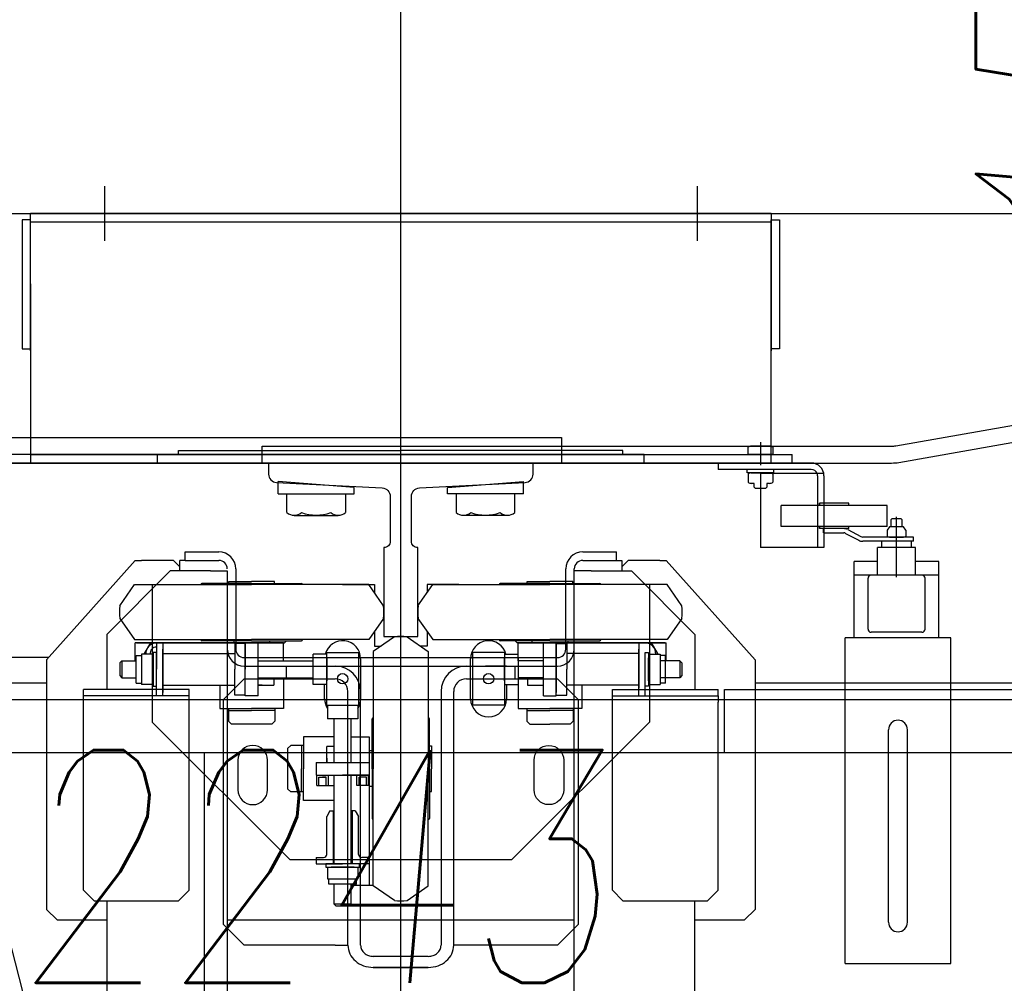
# Model space of a CAD drawing. Header units: millimetres. Extents: x 171 to 266814, y 44 to 350448.
# Tile 27 of 105: x 18740 to 19206, y 18819 to 19275. Entities that reach past the tile are written whole.
import ezdxf

# ---------------------------------------------------------------- set-up
doc = ezdxf.new("R2010")
doc.units = ezdxf.units.MM
doc.header["$LTSCALE"] = 100
for name, color, linetype in [('KOTY 50', 7, 'Continuous'), ('NOVÁ TENKÁ', 240, 'Continuous'), ('TEXT_35', 2, 'Continuous'), ('ŽB', 3, 'Continuous')]:
    doc.layers.add(name, color=color, linetype=linetype)
doc.styles.add('CS-ROMANS', font='romans.shx', dxfattribs={"width": 0.75, "oblique": 5})
doc.dimstyles.new('A_KÓTA_50', dxfattribs={"dimtxt": 110, "dimasz": 2, "dimexe": 100, "dimexo": 1500, "dimgap": 40, "dimtad": 1, "dimrnd": 1, "dimdsep": 46, "dimtxsty": 'CS-ROMANS', "dimblk": 'KOT_CARA20', "dimcen": 45, "dimse1": 1, "dimse2": 1, "dimclrd": 256, "dimclre": 256, "dimclrt": 256, "dimadec": 0, "dimazin": 0, "dimtfac": 1, "dimtix": 1, "dimtmove": 2, "dimatfit": 3, "dimldrblk": 'OBLIQUE', "dimfxl": 100, "dimtolj": 1, "dimarcsym": 0})

# ---------------------------------------------------------------- blocks, each defined once
blk = doc.blocks.new('ev výtah')
at = {"layer": 'NOVÁ TENKÁ'}
for p, q in [((31110.44, 11297.41), (31110.44, 12972.41)), ((31085.44, 11297.41), (31085.44, 12947.41)), ((31118.44, 12196.91), (31118.44, 12529.41)), ((31130.44, 12196.01), (31130.44, 12511.41)), ((31222.44, 12453.41), (31222.44, 11953.41)), ((31234.44, 12453.41), (31234.44, 11953.41)), ((30734.99, 12146.61), (31224, 12272.99)), ((31226.44, 11914.41), (31226.44, 12221.41)), ((31307.23, 12204.41), (31222.44, 12204.41)), ((31222.44, 12204.41), (31222.44, 11854.41)), ((31222.44, 11854.41), (31222.44, 12204.41)), ((31222.44, 12204.41), (31222.44, 11854.41)), ((31226.44, 12204.41), (31226.44, 11854.41)), ((31275.44, 12204.41), (31340.44, 12204.41)), ((31336.44, 12204.41), (31336.44, 11854.41)), ((31340.44, 12204.41), (31340.44, 11854.41)), ((31340.44, 11854.41), (31340.44, 12204.41)), ((31340.44, 12204.41), (31340.44, 11854.41)), ((31011.44, 12196.91), (31006.44, 12191.91)), ((31129.44, 12196.91), (31011.44, 12196.91)), ((31176.44, 12154.91), (31129.44, 12196.91)), ((31006.44, 12191.91), (31006.44, 12168.41)), ((31020.44, 12179.41), (31015.44, 12174.41)), ((31020.44, 12179.41), (31115.44, 12179.41)), ((31112.44, 12129.41), (31112.44, 12179.41)), ((31115.44, 12129.41), (31115.44, 12179.41)), ((31015.44, 12174.41), (31015.44, 12134.41)), ((31015.44, 12168.41), (28879.44, 12168.41)), ((31141.44, 12168.41), (31115.44, 12168.41)), ((31171.44, 12138.41), (31141.44, 12168.41)), ((31353.34, 12169.44), (31327.53, 12169.44)), ((31121.94, 12162.29), (31120.94, 12161.29)), ((31128.94, 12161.29), (31120.94, 12161.29)), ((31120.94, 12161.29), (31120.94, 12154.51)), ((31127.94, 12162.29), (31121.94, 12162.29)), ((31128.94, 12161.29), (31127.94, 12162.29)), ((31128.94, 12161.29), (31128.94, 12154.51)), ((31148.94, 12162.29), (31138.94, 12155.29)), ((31154.94, 12162.29), (31164.94, 12155.29)), ((31132.13, 12152.01), (31117.75, 12152.01)), ((31117.75, 12146.91), (31117.75, 12152.01)), ((31118.44, 12154.51), (31118.44, 12152.01)), ((31118.44, 12154.51), (31131.44, 12154.51)), ((31128.94, 12154.91), (31137.44, 12154.91)), ((31131.44, 12154.51), (31131.44, 12152.01)), ((31132.13, 12146.91), (31132.13, 12152.01)), ((31137.44, 12084.91), (31137.44, 12154.91)), ((31137.44, 12154.41), (31137.44, 12084.41)), ((31137.44, 12154.41), (31137.44, 12084.41)), ((31138.94, 12155.29), (31138.94, 12099.91)), ((31164.94, 12155.29), (31164.94, 12099.91)), ((31176.44, 12154.91), (31176.44, 12151.91)), ((31176.44, 12136.91), (31176.44, 12151.91)), ((31099.94, 12146.91), (31034.94, 12081.91)), ((31164.94, 12146.91), (31099.94, 12146.91)), ((31112.44, 12144.91), (31124.94, 12144.91)), ((31112.44, 12141.91), (31112.44, 12144.91)), ((31112.44, 12141.91), (31115.94, 12141.91)), ((31134.44, 12141.91), (31113.94, 12141.91)), ((31113.94, 12141.91), (31134.44, 12141.91)), ((31132.94, 12146.51), (31116.94, 12146.51)), ((31116.94, 12146.51), (31116.94, 12144.91)), ((31116.94, 12144.91), (31132.94, 12144.91)), ((31117.44, 12141.91), (31117.44, 12107.91)), ((31119.55, 12146.51), (31130.33, 12146.51)), ((31137.44, 12144.91), (31124.94, 12144.91)), ((31132.44, 12141.91), (31132.44, 12107.91)), ((31132.94, 12144.91), (31132.94, 12146.51)), ((31137.44, 12141.91), (31133.94, 12141.91)), ((31137.44, 12141.91), (31137.44, 12144.91)), ((31222.44, 12144.41), (31222.44, 11844.41)), ((31222.44, 12144.41), (31226.44, 12144.41)), ((31226.44, 12144.41), (31226.44, 11844.41)), ((31171.44, 12119.41), (31171.44, 12138.41)), ((31015.44, 12134.41), (31020.44, 12129.41)), ((31171.44, 12133.91), (31176.44, 12133.91)), ((31173.44, 12133.91), (31176.44, 12136.91)), ((31176.44, 12131.41), (31176.44, 12133.91)), ((31226.44, 12134.41), (31228.44, 12134.41)), ((31228.44, 12134.41), (31228.44, 12029.41)), ((31020.44, 12129.41), (31115.44, 12129.41)), ((31176.44, 12131.41), (31180.44, 12131.41)), ((31176.44, 12131.41), (31176.44, 12115.41)), ((31180.44, 12131.41), (31180.44, 12115.41)), ((31138.44, 12099.91), (31138.44, 12123.41)), ((31165.44, 12099.91), (31165.44, 12123.41)), ((31085.44, 12122.41), (28935.44, 12122.41)), ((31171.44, 12119.41), (31171.44, 12111.41)), ((31106.44, 12114.91), (31106.44, 12099.91)), ((31117.44, 12114.91), (31106.44, 12114.91)), ((31171.44, 12111.41), (28848.44, 12111.41)), ((31004.44, 12113.41), (30994.44, 12103.41)), ((31110.44, 12113.41), (31004.44, 12113.41)), ((31006.44, 12111.41), (31006.44, 11947.41)), ((31098.94, 12109.39), (31100.41, 12110.86)), ((31098.94, 12090.42), (31098.94, 12109.39)), ((31106.44, 12110.86), (31100.41, 12110.86)), ((31105.44, 12110.86), (31105.44, 12099.91)), ((31106.44, 12110.86), (31106.44, 12099.91)), ((31120.44, 12103.41), (31110.44, 12113.41)), ((31165.44, 12110.66), (31166.44, 12110.66)), ((31166.44, 12110.66), (31166.44, 12099.91)), ((31112.69, 12107.91), (31124.94, 12107.91)), ((31112.69, 12102.91), (31112.69, 12107.91)), ((31137.19, 12107.91), (31124.94, 12107.91)), ((31172.44, 12107.41), (31134.44, 12107.41)), ((31137.19, 12102.91), (31137.19, 12107.91)), ((31137.44, 12091.41), (31137.44, 12108.41)), ((31138.44, 12108.41), (31137.44, 12108.41)), ((30994.44, 12060.41), (30994.44, 12103.41)), ((31112.44, 12096.91), (31112.44, 12102.91)), ((31112.44, 12102.91), (31137.44, 12102.91)), ((31120.44, 12103.41), (31120.44, 12060.41)), ((31137.19, 12102.91), (31124.94, 12102.91)), ((31126.44, 12103.41), (31126.44, 12029.41)), ((31130.44, 12103.41), (31130.44, 12029.41)), ((31105.44, 12088.96), (31105.44, 12099.91)), ((31106.44, 12084.91), (31106.44, 12099.91)), ((31106.44, 12088.96), (31106.44, 12099.91)), ((31112.44, 12096.91), (31137.44, 12096.91)), ((31117.44, 12096.91), (31117.44, 12089.36)), ((31117.44, 12094.91), (31117.44, 12096.91)), ((31120.94, 12096.91), (31120.94, 12070.91)), ((31128.94, 12096.91), (31128.94, 12070.91)), ((31138.44, 12099.91), (31138.44, 12076.41)), ((31138.94, 12044.52), (31138.94, 12099.91)), ((31164.94, 12044.52), (31164.94, 12099.91)), ((31165.44, 12099.91), (31165.44, 12076.41)), ((31166.44, 12089.16), (31166.44, 12099.91)), ((31138.44, 12091.41), (31137.44, 12091.41)), ((31222.44, 12094.91), (31222.44, 11797.45)), ((31222.44, 12094.91), (31230.44, 12094.91)), ((31230.44, 12094.91), (31230.44, 11797.45)), ((31098.94, 12090.42), (31100.41, 12088.96)), ((31106.44, 12088.96), (31100.41, 12088.96)), ((31120.94, 12089.36), (31117.44, 12089.36)), ((31165.44, 12089.16), (31166.44, 12089.16)), ((31207.81, 12087.41), (31207.81, 12051.41)), ((31207.81, 12087.41), (31213.71, 12087.41)), ((31210.81, 12051.41), (31213.71, 12087.41)), ((31034.94, 12081.91), (31034.94, 11976.91)), ((31068.46, 12082.91), (31066.99, 12081.44)), ((31066.99, 12075.41), (31066.99, 12081.44)), ((31087.42, 12082.91), (31068.46, 12082.91)), ((31087.42, 12082.91), (31088.89, 12081.44)), ((31088.89, 12075.41), (31088.89, 12081.44)), ((31120.94, 12084.91), (31106.44, 12084.91)), ((31120.44, 12083.41), (31126.44, 12083.41)), ((31126.44, 12083.41), (31126.44, 12060.41)), ((31128.94, 12084.91), (31137.44, 12084.91)), ((31138.44, 12083.41), (31137.44, 12084.41)), ((31138.44, 12083.41), (31137.44, 12084.41)), ((31199.01, 12083.26), (31207.81, 12083.26)), ((31207.81, 12083.26), (31207.81, 12055.55)), ((31197.71, 12079.8), (31197.71, 12059.01)), ((31062.94, 12075.41), (31077.94, 12075.41)), ((31062.94, 12060.91), (31062.94, 12075.41)), ((31066.99, 12076.41), (31077.94, 12076.41)), ((31066.99, 12075.41), (31077.94, 12075.41)), ((31088.89, 12076.41), (31077.94, 12076.41)), ((31092.94, 12075.41), (31077.94, 12075.41)), ((31088.89, 12075.41), (31077.94, 12075.41)), ((31092.94, 12060.91), (31092.94, 12075.41)), ((31032.94, 12069.41), (31032.94, 12056.91)), ((31035.94, 12069.41), (31032.94, 12069.41)), ((31035.94, 12069.41), (31035.94, 12065.91)), ((31069.94, 12069.16), (31069.94, 12060.91)), ((31069.94, 12069.16), (31074.94, 12069.16)), ((31069.94, 12068.16), (31073.94, 12068.16)), ((31073.94, 12068.16), (31073.94, 12064.66)), ((31074.94, 12069.41), (31074.94, 12044.41)), ((31080.94, 12069.41), (31074.94, 12069.41)), ((31074.94, 12069.16), (31074.94, 12056.91)), ((31080.94, 12069.41), (31080.94, 12044.41)), ((31117.75, 12064.41), (31117.75, 12070.91)), ((31117.75, 12070.91), (31132.13, 12070.91)), ((31132.13, 12064.41), (31132.13, 12070.91)), ((31023.34, 12050.41), (31023.34, 12063.41)), ((31023.34, 12063.41), (31025.84, 12063.41)), ((31025.84, 12064.1), (31025.84, 12049.72)), ((31031.34, 12064.1), (31025.84, 12064.1)), ((31031.34, 12064.91), (31031.34, 12048.91)), ((31032.94, 12064.91), (31031.34, 12064.91)), ((31032.94, 12048.91), (31032.94, 12064.91)), ((31035.95, 12066.2), (31036.08, 12065.26)), ((31037.44, 12064.41), (31055.34, 12064.41)), ((31057.94, 12062.91), (31055.34, 12064.41)), ((31057.94, 12062.91), (31057.94, 12060.91)), ((31069.94, 12064.66), (31073.94, 12064.66)), ((31069.94, 12063.66), (31074.94, 12063.66)), ((31073.94, 12064.66), (31073.94, 12066.41)), ((31082.94, 12064.41), (31080.94, 12064.41)), ((31080.94, 12064.41), (31088.49, 12064.41)), ((31088.49, 12060.91), (31088.49, 12064.41)), ((31101.43, 12049.72), (31101.43, 12064.1)), ((31107.94, 12064.1), (31101.43, 12064.1)), ((31107.94, 12064.41), (31132.94, 12064.41)), ((31107.94, 12064.41), (31107.94, 12049.41)), ((31110.94, 12065.41), (31117.75, 12065.41)), ((31130.33, 12064.41), (31119.55, 12064.41)), ((31132.94, 12064.41), (31132.94, 12049.41)), ((30994.44, 12060.41), (30994.44, 12054.41)), ((31012.94, 12059.91), (31013.94, 12060.91)), ((31012.94, 12053.91), (31012.94, 12059.91)), ((31013.94, 12060.91), (31023.34, 12060.91)), ((31013.94, 12052.91), (31013.94, 12060.91)), ((31031.34, 12051.51), (31031.34, 12062.3)), ((31057.94, 12061.41), (31032.94, 12061.41)), ((31032.94, 12060.91), (31074.94, 12060.91)), ((31080.94, 12060.91), (31101.43, 12060.91)), ((31107.93, 12062.31), (31107.93, 12051.52)), ((30994.44, 12054.41), (31114.44, 12054.41)), ((31013.94, 12052.91), (31012.94, 12053.91)), ((31032.94, 12049.41), (31032.94, 12056.91)), ((31032.94, 12044.41), (31032.94, 12056.91)), ((31032.94, 12049.41), (31032.94, 12053.91)), ((31074.94, 12044.66), (31074.94, 12056.91)), ((31164.94, 12056.91), (31164.94, 12041.91)), ((31207.81, 12055.55), (31199.01, 12055.55)), ((31013.94, 12052.91), (31023.34, 12052.91)), ((31022.94, 12052.91), (31022.94, 12044.41)), ((31022.94, 12052.91), (31022.94, 12042.41)), ((31023.34, 12050.41), (31025.84, 12050.41)), ((31031.34, 12049.72), (31025.84, 12049.72)), ((31031.34, 12048.91), (31032.94, 12048.91)), ((31032.94, 12052.91), (31074.94, 12052.91)), ((31057.94, 12052.41), (31032.94, 12052.41)), ((31037.44, 12049.41), (31055.34, 12049.41)), ((31057.94, 12050.91), (31055.34, 12049.41)), ((31057.94, 12050.91), (31057.94, 12052.91)), ((31069.94, 12044.41), (31069.94, 12050.16)), ((31069.94, 12050.16), (31074.94, 12050.16)), ((31069.94, 12049.16), (31073.94, 12049.16)), ((31073.94, 12045.91), (31073.94, 12049.16)), ((31073.94, 12045.66), (31073.94, 12049.16)), ((31080.94, 12052.91), (31101.43, 12052.91)), ((31092.94, 12052.91), (31092.94, 12044.41)), ((31107.94, 12049.72), (31101.43, 12049.72)), ((31132.94, 12049.41), (31107.94, 12049.41)), ((31207.81, 12051.41), (31210.81, 12051.41)), ((30994.44, 12048.41), (31114.44, 12048.41)), ((31035.94, 12044.41), (31022.94, 12044.41)), ((31092.94, 12044.41), (31034.28, 12044.41)), ((31035.94, 12044.41), (31035.94, 12047.91)), ((31086.44, 12044.41), (31069.44, 12044.41)), ((31069.44, 12042.91), (31069.44, 12044.41)), ((31069.94, 12045.66), (31073.94, 12045.66)), ((31069.94, 12044.66), (31074.94, 12044.66)), ((31069.94, 12044.66), (31074.94, 12044.66)), ((31086.44, 12042.91), (31086.44, 12044.41)), ((31129.94, 12048.41), (31110.94, 12048.41)), ((31148.94, 12037.52), (31138.94, 12044.52)), ((31154.94, 12037.52), (31164.94, 12044.52)), ((30983.98, 12042.41), (30983.98, 12016.41)), ((30983.98, 12016.41), (30983.98, 12042.41)), ((30989.21, 12016.41), (30989.21, 12042.41)), ((31015.55, 12032.41), (31022.56, 12042.41)), ((31022.56, 12042.41), (31077.94, 12042.41)), ((31077.94, 12042.91), (31054.44, 12042.91)), ((31077.94, 12042.91), (31101.44, 12042.91)), ((31133.32, 12042.41), (31077.94, 12042.41)), ((31140.32, 12032.41), (31133.32, 12042.41)), ((31142.68, 12041.91), (31135.94, 12041.91)), ((31135.94, 12041.91), (31135.94, 12038.67)), ((31164.94, 12041.91), (31161.2, 12041.91)), ((28290.44, 12029.41), (31540.44, 12029.41)), ((28880.44, 12029.41), (31140.44, 12029.41)), ((28935.44, 12029.41), (31085.44, 12029.41)), ((31015.55, 12026.41), (31022.56, 12016.41)), ((31126.44, 12029.41), (31126.44, 11955.41)), ((31130.44, 12029.41), (31130.44, 11955.41)), ((31140.32, 12026.41), (31133.32, 12016.41)), ((31160.62, 12029.41), (31284.26, 12029.41)), ((31222.44, 12029.41), (31340.44, 12029.41)), ((31222.44, 12029.41), (31222.44, 11814.96)), ((31228.44, 11924.41), (31228.44, 12029.41)), ((31148.94, 12021.29), (31138.94, 12014.29)), ((31154.94, 12021.29), (31164.94, 12014.29)), ((31022.56, 12016.41), (31077.94, 12016.41)), ((31133.32, 12016.41), (31077.94, 12016.41)), ((31135.94, 12016.91), (31135.94, 12020.14)), ((31142.68, 12016.91), (31135.94, 12016.91)), ((31164.94, 12016.91), (31161.2, 12016.91)), ((31164.94, 12001.91), (31164.94, 12016.91)), ((31077.94, 12015.91), (31054.44, 12015.91)), ((31067.19, 12015.91), (31067.19, 12014.91)), ((31067.19, 12014.91), (31077.94, 12014.91)), ((31077.94, 12015.91), (31101.44, 12015.91)), ((31088.69, 12014.91), (31077.94, 12014.91)), ((31088.69, 12015.91), (31088.69, 12014.91)), ((31138.94, 12014.29), (31138.94, 11958.91)), ((31164.94, 12014.29), (31164.94, 11958.91)), ((31114.44, 12010.41), (30994.44, 12010.41)), ((31207.81, 11971.41), (31207.81, 12007.41)), ((31207.81, 12007.41), (31210.81, 12007.41)), ((31210.81, 12007.41), (31213.71, 11971.41)), ((30994.44, 11998.41), (30994.44, 12004.41)), ((30994.44, 12004.41), (31114.44, 12004.41)), ((31207.81, 12003.26), (31199.01, 12003.26)), ((31207.81, 11975.55), (31207.81, 12003.26)), ((30994.44, 11955.41), (30994.44, 11998.41)), ((31120.44, 11998.41), (31120.44, 11955.41)), ((31126.44, 11998.41), (31126.44, 11975.41)), ((31197.71, 11979.01), (31197.71, 11999.8)), ((31107.94, 11995.41), (31132.94, 11995.41)), ((31107.94, 11980.41), (31107.94, 11995.41)), ((31110.94, 11996.41), (31129.94, 11996.41)), ((31132.94, 11980.41), (31132.94, 11995.41)), ((31126.44, 11979.41), (31126.44, 11989.41)), ((31132.94, 11980.41), (31107.94, 11980.41)), ((31117.75, 11979.41), (31110.94, 11979.41)), ((31117.75, 11980.41), (31117.75, 11973.91)), ((31119.55, 11980.41), (31130.33, 11980.41)), ((31132.13, 11980.41), (31132.13, 11973.91)), ((31138.44, 11958.91), (31138.44, 11982.41)), ((31165.44, 11958.91), (31165.44, 11982.41)), ((31099.94, 11911.91), (31034.94, 11976.91)), ((31120.44, 11975.41), (31126.44, 11975.41)), ((31138.44, 11975.41), (31137.44, 11974.41)), ((31137.44, 11904.41), (31137.44, 11974.41)), ((31199.01, 11975.55), (31207.81, 11975.55)), ((31098.94, 11968.39), (31100.41, 11969.86)), ((31106.44, 11969.86), (31100.41, 11969.86)), ((31105.44, 11969.86), (31105.44, 11958.91)), ((31106.44, 11973.91), (31106.44, 11958.91)), ((31120.94, 11973.91), (31106.44, 11973.91)), ((31106.44, 11969.86), (31106.44, 11958.91)), ((31130.33, 11973.91), (31119.55, 11973.91)), ((31120.94, 11961.91), (31120.94, 11973.91)), ((31128.94, 11961.91), (31128.94, 11973.91)), ((31128.94, 11973.91), (31137.44, 11973.91)), ((31137.44, 11973.91), (31137.44, 11903.91)), ((31207.81, 11971.41), (31213.71, 11971.41)), ((31098.94, 11968.39), (31098.94, 11958.91)), ((31117.44, 11969.46), (31117.44, 11961.91)), ((31120.94, 11969.46), (31117.44, 11969.46)), ((31138.44, 11967.41), (31137.44, 11967.41)), ((31137.44, 11967.41), (31137.44, 11950.41)), ((31165.44, 11969.66), (31166.44, 11969.66)), ((31166.44, 11969.66), (31166.44, 11958.91)), ((31112.44, 11961.91), (31137.44, 11961.91)), ((31112.44, 11961.91), (31112.44, 11955.91)), ((31098.94, 11949.42), (31098.94, 11958.91)), ((31105.44, 11947.96), (31105.44, 11958.91)), ((31106.44, 11943.91), (31106.44, 11958.91)), ((31106.44, 11947.96), (31106.44, 11958.91)), ((31112.44, 11955.91), (31137.44, 11955.91)), ((31112.69, 11955.91), (31124.94, 11955.91)), ((31112.69, 11955.91), (31112.69, 11950.91)), ((31134.44, 11955.91), (31113.94, 11955.91)), ((31137.19, 11955.91), (31124.94, 11955.91)), ((31137.19, 11955.91), (31137.19, 11950.91)), ((31138.44, 11958.91), (31138.44, 11935.41)), ((31138.94, 11903.52), (31138.94, 11958.91)), ((31164.94, 11903.52), (31164.94, 11958.91)), ((31165.44, 11958.91), (31165.44, 11935.41)), ((31166.44, 11948.16), (31166.44, 11958.91)), ((30994.44, 11955.41), (31004.44, 11945.41)), ((31110.44, 11945.41), (31120.44, 11955.41)), ((31134.44, 11951.41), (31172.44, 11951.41)), ((31234.44, 11953.41), (31222.44, 11953.41)), ((28849.44, 11947.41), (31171.44, 11947.41)), ((31098.94, 11949.42), (31100.41, 11947.96)), ((31106.44, 11947.96), (31100.41, 11947.96)), ((31112.69, 11950.91), (31124.94, 11950.91)), ((31117.44, 11916.91), (31117.44, 11950.91)), ((31137.19, 11950.91), (31124.94, 11950.91)), ((31132.44, 11916.91), (31132.44, 11950.91)), ((31134.44, 11947.41), (31172.44, 11947.41)), ((31138.44, 11950.41), (31137.44, 11950.41)), ((31165.44, 11948.16), (31166.44, 11948.16)), ((31171.44, 11939.41), (31171.44, 11947.41)), ((31004.44, 11945.41), (31110.44, 11945.41)), ((31117.44, 11943.91), (31106.44, 11943.91)), ((31176.44, 11943.41), (31176.44, 11927.41)), ((31180.44, 11943.41), (31180.44, 11927.41)), ((31171.44, 11939.41), (31171.44, 11920.41)), ((31020.44, 11929.41), (31015.44, 11924.41)), ((31020.44, 11929.41), (31115.44, 11929.41)), ((31112.44, 11929.41), (31112.44, 11879.41)), ((31115.44, 11929.41), (31115.44, 11879.41)), ((31015.44, 11924.41), (31015.44, 11884.41)), ((31176.44, 11924.91), (31171.44, 11924.91)), ((31176.44, 11921.91), (31173.44, 11924.91)), ((31176.44, 11927.41), (31180.44, 11927.41)), ((31176.44, 11927.41), (31176.44, 11924.91)), ((31226.44, 11924.41), (31228.44, 11924.41)), ((31141.44, 11890.41), (31171.44, 11920.41)), ((31176.44, 11906.91), (31176.44, 11921.91)), ((31112.44, 11916.91), (31115.94, 11916.91)), ((31112.44, 11916.91), (31112.44, 11913.91)), ((31112.44, 11913.91), (31124.94, 11913.91)), ((31113.94, 11916.91), (31134.44, 11916.91)), ((31133.94, 11916.91), (31115.94, 11916.91)), ((31116.94, 11913.91), (31132.94, 11913.91)), ((31116.94, 11912.31), (31116.94, 11913.91)), ((31132.94, 11913.91), (31132.94, 11912.31)), ((31137.44, 11916.91), (31133.94, 11916.91)), ((31137.44, 11916.91), (31137.44, 11913.91)), ((31222.44, 11914.41), (31226.44, 11914.41)), ((31164.94, 11911.91), (31099.94, 11911.91)), ((31132.94, 11912.31), (31116.94, 11912.31)), ((31117.75, 11912.31), (31117.75, 11906.81)), ((31119.55, 11912.31), (31130.33, 11912.31)), ((31132.13, 11912.31), (31132.13, 11906.81)), ((31132.13, 11906.81), (31117.75, 11906.81)), ((31118.44, 11904.31), (31118.44, 11906.81)), ((31120.94, 11897.52), (31120.94, 11906.81)), ((31128.94, 11897.52), (31128.94, 11906.81)), ((31131.44, 11904.31), (31131.44, 11906.81)), ((31176.44, 11906.91), (31176.44, 11903.91)), ((31118.44, 11904.31), (31131.44, 11904.31)), ((31128.94, 11903.91), (31137.44, 11903.91)), ((31129.44, 11861.91), (31176.44, 11903.91)), ((31148.94, 11896.52), (31138.94, 11903.52)), ((31154.94, 11896.52), (31164.94, 11903.52)), ((31128.94, 11897.52), (31120.94, 11897.52)), ((31121.94, 11896.52), (31120.94, 11897.52)), ((31127.94, 11896.52), (31121.94, 11896.52)), ((31128.94, 11897.52), (31127.94, 11896.52)), ((28879.44, 11890.41), (31015.44, 11890.41)), ((31006.44, 11890.41), (31006.44, 11866.91)), ((31141.44, 11890.41), (31115.44, 11890.41)), ((31353.34, 11889.38), (31327.53, 11889.38)), ((31015.44, 11884.41), (31020.44, 11879.41)), ((31020.44, 11879.41), (31109.44, 11879.41)), ((31112.44, 11879.41), (31109.44, 11879.41)), ((31112.44, 11879.41), (31115.44, 11879.41)), ((31222.44, 11879.41), (31219.44, 11879.41)), ((31219.44, 11859.41), (31219.44, 11879.41)), ((31222.44, 11835.41), (31222.44, 11879.41)), ((31085.44, 11876.41), (31115.44, 11876.41)), ((31085.44, 11650.41), (31085.44, 11876.41)), ((31115.44, 11876.41), (31115.44, 11650.41)), ((31006.44, 11866.91), (31011.44, 11861.91)), ((31212.84, 11862.41), (31212.84, 11863.74)), ((31217.3, 11865.18), (31213.38, 11865.18)), ((31217.84, 11865.66), (31219.44, 11865.66)), ((31217.84, 11853.16), (31217.84, 11865.66)), ((31217.84, 11863.74), (31217.84, 11859.41)), ((31219.44, 11859.41), (31219.44, 11865.66)), ((31226.44, 11865.18), (31229.9, 11865.18)), ((31226.44, 11853.63), (31226.44, 11865.18)), ((31230.44, 11855.08), (31230.44, 11863.74)), ((31129.44, 11861.91), (31011.44, 11861.91)), ((31118.44, 11529.41), (31118.44, 11861.91)), ((31217.44, 11859.41), (31182.44, 11859.41)), ((31182.44, 11829.41), (31182.44, 11859.41)), ((31217.44, 11829.49), (31217.44, 11859.41)), ((31219.44, 11835.41), (31219.44, 11859.41)), ((31232.23, 11859.41), (31221.44, 11859.41)), ((31212.84, 11855.08), (31212.84, 11856.41)), ((31217.3, 11853.63), (31213.38, 11853.63)), ((31222.44, 11854.41), (31307.23, 11854.41)), ((31229.9, 11853.63), (31226.44, 11853.63)), ((31340.44, 11854.41), (31275.44, 11854.41)), ((31192.44, 11849.59), (31202.44, 11849.59)), ((31217.84, 11853.16), (31219.44, 11853.16)), ((31222.44, 11844.41), (31226.44, 11844.41)), ((31216.44, 11832.41), (31182.44, 11832.41)), ((31191.44, 11831.59), (31192.44, 11831.59)), ((31192.44, 11831.59), (31191.44, 11831.59)), ((31203.44, 11831.59), (31202.44, 11831.59)), ((31202.44, 11831.59), (31203.44, 11831.59)), ((31203.44, 11817.59), (31203.44, 11831.59)), ((31216.44, 11829.41), (31182.44, 11829.41)), ((31189.44, 11829.59), (31189.44, 11820.09)), ((31189.44, 11829.59), (31191.44, 11829.59)), ((31202.44, 11799.59), (31202.44, 11824.59)), ((30985.84, 11819.41), (31139.84, 11819.41)), ((30985.84, 11819.41), (30985.84, 11769.41)), ((31139.84, 11769.41), (31139.84, 11819.41)), ((31189.2, 11819.15), (31185.91, 11812.97)), ((31190.97, 11818.2), (31187.67, 11812.03)), ((31191.44, 11817.59), (31192.44, 11817.59)), ((31202.44, 11817.59), (31203.44, 11817.59)), ((31139.84, 11815.09), (31175.84, 11815.09)), ((31169.44, 11775.09), (31169.44, 11815.09)), ((31175.84, 11804.09), (31175.84, 11815.09)), ((31142.44, 11783.09), (31142.44, 11807.09)), ((31143.94, 11808.59), (31167.94, 11808.59)), ((31185.44, 11787.09), (31185.44, 11811.09)), ((31187.44, 11787.09), (31187.44, 11811.09)), ((31169.44, 11804.09), (31182.44, 11804.09)), ((31182.44, 11786.09), (31182.44, 11804.09)), ((31005.34, 11798.91), (31096.34, 11798.91)), ((31182.44, 11802.09), (31185.44, 11802.09)), ((31187.44, 11798.4), (31187.44, 11791.77)), ((31190.63, 11799.51), (31187.85, 11799.51)), ((31192.44, 11799.59), (31202.44, 11799.59)), ((31168.49, 11795.09), (31192.24, 11795.09)), ((31185.84, 11795.09), (31192.24, 11795.09)), ((31192.24, 11795.09), (31196.94, 11795.09)), ((31222.74, 11793.98), (31274.45, 11500.7)), ((31230.62, 11795.37), (31282.33, 11502.09)), ((31005.34, 11789.91), (31096.34, 11789.91)), ((31190.63, 11790.67), (31187.85, 11790.67)), ((31169.44, 11786.09), (31182.44, 11786.09)), ((31175.84, 11775.09), (31175.84, 11786.09)), ((31182.44, 11788.09), (31185.44, 11788.09)), ((31185.44, 11787.09), (31187.44, 11787.09)), ((31143.94, 11781.59), (31167.94, 11781.59)), ((31139.84, 11775.09), (31175.84, 11775.09)), ((30985.84, 11769.41), (31139.84, 11769.41))]:
    blk.add_line(p, q, dxfattribs=at)
for points in [[(31222.44, 11914.41), (31222.44, 11965.91), (31222.44, 12092.91), (31222.44, 12221.41)], [(31276.44, 12204.41), (31337.44, 12204.41), (31337.44, 12208.41), (31276.44, 12208.41), (31276.44, 12204.41)], [(31137.44, 12147.79), (31132.44, 12150.68), (31132.13, 12150.5)], [(31137.24, 12141.91), (31137.44, 12142.02), (31137.44, 12147.79)], [(31137.24, 11916.91), (31137.44, 11916.79), (31137.44, 11911.02)], [(31137.44, 11911.02), (31132.44, 11908.13), (31132.13, 11908.31)], [(31210.44, 11859.41), (31210.44, 11861.81), (31211.04, 11862.41), (31212.84, 11862.41)], [(31212.84, 11856.41), (31211.04, 11856.41), (31210.44, 11857.01), (31210.44, 11859.41)], [(31276.44, 11854.41), (31337.44, 11854.41), (31337.44, 11850.41), (31276.44, 11850.41), (31276.44, 11854.41)], [(31192.44, 11799.59), (31192.44, 11831.59), (31192.44, 11832.59), (31192.44, 11849.59)], [(31202.44, 11824.59), (31202.44, 11832.59), (31202.44, 11849.59)], [(31191.44, 11817.59), (31191.44, 11829.59), (31191.44, 11831.59)], [(31190.63, 11790.67), (31192.24, 11791.77), (31192.24, 11798.4), (31190.63, 11799.51)], [(31192.24, 11797.59), (31195.74, 11797.59), (31196.24, 11797.09), (31196.24, 11793.09), (31195.74, 11792.59), (31192.24, 11792.59)]]:
    blk.add_lwpolyline(points, dxfattribs=at)
for points in [[(31067.94, 12092.41), (31081.94, 12092.41, 1), (31081.94, 12106.41), (31067.94, 12106.41, 1), (31067.94, 12092.41, 1)], [(31067.94, 11966.41), (31081.94, 11966.41, -1), (31081.94, 11952.41), (31067.94, 11952.41, -1), (31067.94, 11966.41, -1)]]:
    blk.add_lwpolyline(points, format="xyb", dxfattribs=at)
at = {"layer": 'NOVÁ TENKÁ', "ltscale": 3}
blk.add_lwpolyline([(31140.44, 12021.41), (31182.44, 12021.41), (31182.44, 12021.41, -0.414214), (31185.44, 12024.41), (31206.64, 12024.41, -0.399027), (31210.64, 12020.62), (31213.24, 11970.7, 0.399027), (31217.24, 11966.91), (31222.44, 11966.91), (31222.44, 12091.91), (31217.24, 12091.91, 0.399027), (31213.24, 12088.12), (31210.64, 12038.2, -0.399027), (31206.64, 12034.41), (31185.44, 12034.41, -0.414214), (31182.44, 12037.41), (31182.44, 12037.41), (31140.44, 12037.41)], format="xyb", close=True, dxfattribs=at)
at = {"layer": 'NOVÁ TENKÁ'}
for centre in [(31120.44, 12056.91), (31120.44, 11987.91)]:
    blk.add_circle(centre, 2.46, dxfattribs=at)
for centre, radius, start, end in [((31151.94, 12123.12), 39.28, 85.62, 94.38), ((31132.44, 12144.91), 5, 0, 93.5546), ((31132.44, 12144.91), 3, 0, 95.9312), ((31138.94, 12123.41), 0.5, 90, 180), ((31164.94, 12123.41), 0.5, 0, 90), ((31172.44, 12115.41), 8, 270, 0), ((31172.44, 12115.41), 4, 270, 0), ((31134.44, 12103.41), 8, 90, 180), ((31134.44, 12103.41), 4, 90, 180), ((31203.01, 12079.8), 5.29, 139.1176, 220.8824), ((31138.94, 12076.41), 0.5, 180, 270), ((31164.94, 12076.41), 0.5, 270, 0), ((31218.5, 12069.41), 20.69, 160.4342, 199.5658), ((31037.44, 12065.91), 1.5, 180, 270), ((31110.94, 12056.91), 8.5, 90, 122.1639), ((31129.94, 12056.91), 8.5, 270, 75.0695), ((31114.44, 12060.41), 12, 270, 0), ((31114.44, 12060.41), 6, 270, 0), ((31203.01, 12059.01), 5.29, 139.1176, 220.8824), ((31037.44, 12047.91), 1.5, 90, 180), ((31110.94, 12056.91), 8.5, 237.6972, 270), ((31054.43, 12042.41), 0.5, 90, 180), ((31101.44, 12042.41), 0.5, 0, 90), ((31151.94, 12076.69), 39.28, 265.62, 274.38), ((31054.72, 12029.41), 39.28, 175.62, 184.38), ((31101.16, 12029.41), 39.28, 355.62, 4.38), ((31151.94, 11982.12), 39.28, 85.62, 94.38), ((31054.44, 12016.41), 0.5, 180, 270), ((31101.44, 12016.41), 0.5, 270, 0), ((31114.44, 11998.41), 12, 0, 90), ((31114.44, 11998.41), 6, 0, 90), ((31203.01, 11999.8), 5.29, 139.1176, 220.8824), ((31110.94, 11987.91), 8.5, 90, 270), ((31129.94, 11987.91), 8.5, 284.9305, 90), ((31218.5, 11989.41), 20.69, 160.4342, 199.5658), ((31138.94, 11982.41), 0.5, 90, 180), ((31164.94, 11982.41), 0.5, 0, 90), ((31203.01, 11979.01), 5.29, 139.1176, 220.8824), ((31134.44, 11955.41), 8, 180, 270), ((31134.44, 11955.41), 4, 180, 270), ((31172.44, 11943.41), 8, 0, 90), ((31172.44, 11943.41), 4, 0, 90), ((31138.94, 11935.41), 0.5, 180, 270), ((31164.94, 11935.41), 0.5, 270, 0), ((31132.44, 11913.91), 5, 266.4454, 0), ((31151.94, 11935.69), 39.28, 265.62, 274.38), ((31230.44, 11872.6), 4, 180, 185.4473), ((31215.04, 11863.74), 2.21, 139.1176, 180), ((31215.63, 11863.74), 2.21, 0, 40.8824), ((31228.23, 11863.74), 2.21, 0, 40.8824), ((31215.04, 11855.08), 2.21, 180, 220.8824), ((31215.63, 11855.08), 2.21, 319.1176, 324.9466), ((31215.63, 11855.08), 2.21, 324.9466, 0), ((31228.23, 11855.08), 2.21, 319.1176, 0), ((31216.44, 11835.41), 6, 270, 0), ((31216.44, 11835.41), 3, 289.4712, 0), ((31216.44, 11835.41), 3, 270, 289.4712), ((31216.44, 11835.41), 3, 270, 289.4712), ((31187.44, 11820.09), 2, 331.9275, 0), ((31187.44, 11820.09), 4, 331.9275, 0), ((31189.44, 11811.09), 4, 151.9275, 180), ((31189.44, 11811.09), 2, 151.9275, 180), ((31143.94, 11807.09), 1.5, 90, 180), ((31167.94, 11807.09), 1.5, 0, 90), ((31005.34, 11794.41), 4.5, 90, 180), ((31096.34, 11794.41), 4.5, 0, 90), ((31189.13, 11798.4), 1.69, 139.1176, 180), ((31005.34, 11794.41), 4.5, 180, 270), ((31096.34, 11794.41), 4.5, 270, 0), ((31242.44, 11797.45), 20, 180, 190), ((31242.44, 11797.45), 12, 180, 190), ((31189.13, 11791.77), 1.69, 180, 220.8824), ((31143.94, 11783.09), 1.5, 180, 270), ((31167.94, 11783.09), 1.5, 270, 0)]:
    blk.add_arc(centre, radius, start, end, dxfattribs=at)
for points, knots in [([(30994.44, 12054.41), (30993.07, 12054.41), (30990.24, 12053.75), (30986.77, 12051.02), (30984.5, 12047.04), (30983.98, 12043.96), (30983.98, 12042.41)], [0, 0, 0, 0, 0.233985, 0.477631, 0.734364, 1, 1, 1, 1]), ([(30994.44, 12054.41), (30993.07, 12054.41), (30990.24, 12053.75), (30986.77, 12051.02), (30984.5, 12047.04), (30983.98, 12043.96), (30983.98, 12042.41)], [0, 0, 0, 0, 0.233985, 0.477631, 0.734364, 1, 1, 1, 1]), ([(30994.44, 12048.41), (30993.75, 12048.41), (30992.34, 12048.08), (30990.61, 12046.71), (30989.47, 12044.73), (30989.21, 12043.18), (30989.21, 12042.41)], [0, 0, 0, 0, 0.233997, 0.477636, 0.734349, 1, 1, 1, 1]), ([(30983.98, 12016.41), (30983.98, 12014.85), (30984.5, 12011.77), (30986.77, 12007.8), (30990.24, 12005.07), (30993.07, 12004.41), (30994.44, 12004.41)], [0, 0, 0, 0, 0.265636, 0.522369, 0.766015, 1, 1, 1, 1]), ([(30983.98, 12016.41), (30983.98, 12014.85), (30984.5, 12011.77), (30986.77, 12007.8), (30990.24, 12005.07), (30993.07, 12004.41), (30994.44, 12004.41)], [0, 0, 0, 0, 0.265636, 0.522369, 0.766015, 1, 1, 1, 1]), ([(30989.21, 12016.41), (30989.21, 12015.63), (30989.47, 12014.09), (30990.61, 12012.1), (30992.34, 12010.74), (30993.75, 12010.41), (30994.44, 12010.41)], [0, 0, 0, 0, 0.265651, 0.522364, 0.766003, 1, 1, 1, 1])]:
    blk.add_open_spline(points, degree=3, knots=knots, dxfattribs=at)
blk.add_point((31140.44, 12029.41), dxfattribs=at)
at = {"layer": 'NOVÁ TENKÁ', "linetype": 'ByBlock'}
for p in [(31132.66, 11955.91), (31136.19, 11955.91)]:
    blk.add_point(p, dxfattribs=at)
blk = doc.blocks.new('KOT_CARA20')
for p, q in [((0, 20), (0, -20)), ((0, 0), (14.14, 14.14)), ((0, 0), (-14.14, -14.14))]:
    blk.add_line(p, q)
blk = doc.blocks.new('*D159')
at = {"layer": 'Defpoints', "color": 0, "transparency": 16777216}
for p in [(20000.11, 18779.21), (20000.11, 18697.91), (17757.56, 18648.98)]:
    blk.add_point(p, dxfattribs=at)
at = {"layer": 'KOTY 50', "lineweight": -2, "ltscale": 5, "transparency": 16777216}
blk.add_line((17759.56, 18779.21), (19998.11, 18779.21), dxfattribs=at)
at = {"layer": 'KOTY 50', "lineweight": -2, "transparency": 16777216, "xscale": 2, "yscale": 2, "zscale": 2, "rotation": 180}
blk.add_blockref('KOT_CARA20', (17757.56, 18779.21), dxfattribs=at)
at = {"layer": 'KOTY 50', "lineweight": -2, "transparency": 16777216, "xscale": 2, "yscale": 2, "zscale": 2}
blk.add_blockref('KOT_CARA20', (20000.11, 18779.21), dxfattribs=at)
at = {"layer": 'KOTY 50', "transparency": 16777216, "insert": (18878.83, 18874.21), "char_height": 110, "attachment_point": 5, "style": 'CS-ROMANS'}
blk.add_mtext('\\A1;2243', dxfattribs=at)
blk = doc.blocks.new('_OBLIQUE')
at = {"color": 0, "linetype": 'ByBlock', "ltscale": 15}
blk.add_line((-0.5, -0.5), (0.5, 0.5), dxfattribs=at)
blk = doc.blocks.new('*D311')
at = {"layer": 'Defpoints', "color": 0, "transparency": 16777216}
for p in [(19342.39, 19182.91), (19486.07, 19182.91), (19535.08, 16332.89)]:
    blk.add_point(p, dxfattribs=at)
at = {"layer": 'KOTY 50', "lineweight": -2, "ltscale": 5, "transparency": 16777216}
blk.add_line((19342.39, 16334.89), (19342.39, 19180.91), dxfattribs=at)
at = {"layer": 'KOTY 50', "lineweight": -2, "transparency": 16777216, "xscale": 2, "yscale": 2, "zscale": 2}
for p, rotation in [((19342.39, 19182.91), 90), ((19342.39, 16332.89), 270)]:
    blk.add_blockref('KOT_CARA20', p, dxfattribs=dict(at, rotation=rotation))
at = {"layer": 'KOTY 50', "transparency": 16777216, "insert": (19247.39, 17757.9), "char_height": 110, "attachment_point": 5, "rotation": 90, "style": 'CS-ROMANS'}
blk.add_mtext('\\A1;2850', dxfattribs=at)
blk = doc.blocks.new('*D312')
at = {"layer": 'Defpoints', "color": 0, "transparency": 16777216}
for p in [(19342.39, 19335.41), (19487.56, 19335.41), (19486.07, 19182.91)]:
    blk.add_point(p, dxfattribs=at)
at = {"layer": 'KOTY 50', "lineweight": -2, "ltscale": 5, "transparency": 16777216}
for p, q in [((19342.39, 19337.41), (19342.39, 19339.41)), ((19342.39, 19182.91), (19342.39, 19335.41)), ((19342.39, 19180.91), (19342.39, 19178.91))]:
    blk.add_line(p, q, dxfattribs=at)
at = {"layer": 'KOTY 50', "lineweight": -2, "transparency": 16777216, "xscale": 2, "yscale": 2, "zscale": 2}
for p, rotation in [((19342.39, 19335.41), 270), ((19342.39, 19182.91), 90)]:
    blk.add_blockref('KOT_CARA20', p, dxfattribs=dict(at, rotation=rotation))
at = {"layer": 'KOTY 50', "transparency": 16777216, "insert": (19247.39, 19259.16), "char_height": 110, "attachment_point": 5, "rotation": 90, "style": 'CS-ROMANS'}
blk.add_mtext('\\A1;152', dxfattribs=at)

msp = doc.modelspace()

# ---------------------------------------------------------------- linework, layer by layer
at = {"layer": 'ŽB', "color": 253}
msp.add_line((17757.556, 19182.91), (19857.556, 19182.91), dxfattribs=at)
msp.add_line((17757.556, 19182.91), (19857.556, 19182.91), dxfattribs=at)

# ---------------------------------------------------------------- block references
at = {"layer": 'TEXT_35', "color": 253, "rotation": 90}
msp.add_blockref('ev výtah', (30949.963, -12157.529), dxfattribs=at)

# ---------------------------------------------------------------- dimensions: what is measured, and where the dimension line sits
at = {"layer": 'KOTY 50', "color": 253, "ltscale": 5}
for base, p1, p2, picture, middle in [((19342.395, 19335.41), (19486.073, 19182.91), (19487.556, 19335.41), '*D312', (19247.395, 19259.16)), ((19342.395, 19182.91), (19535.082, 16332.89), (19486.073, 19182.91), '*D311', (19247.395, 17757.9))]:
    dim = msp.add_linear_dim(base=base, p1=p1, p2=p2, angle=90, dimstyle='A_KÓTA_50', dxfattribs=at)
    dim.commit()
    dim.dimension.update_dxf_attribs({"geometry": picture, "text_midpoint": middle})
dim = msp.add_linear_dim(base=(20000.105, 18779.206), p1=(17757.556, 18648.981), p2=(20000.105, 18697.91), dimstyle='A_KÓTA_50', dxfattribs=at)
dim.commit()
dim.dimension.update_dxf_attribs({"geometry": '*D159', "text_midpoint": (18878.831, 18874.206)})

doc.saveas('drawing.dxf')
